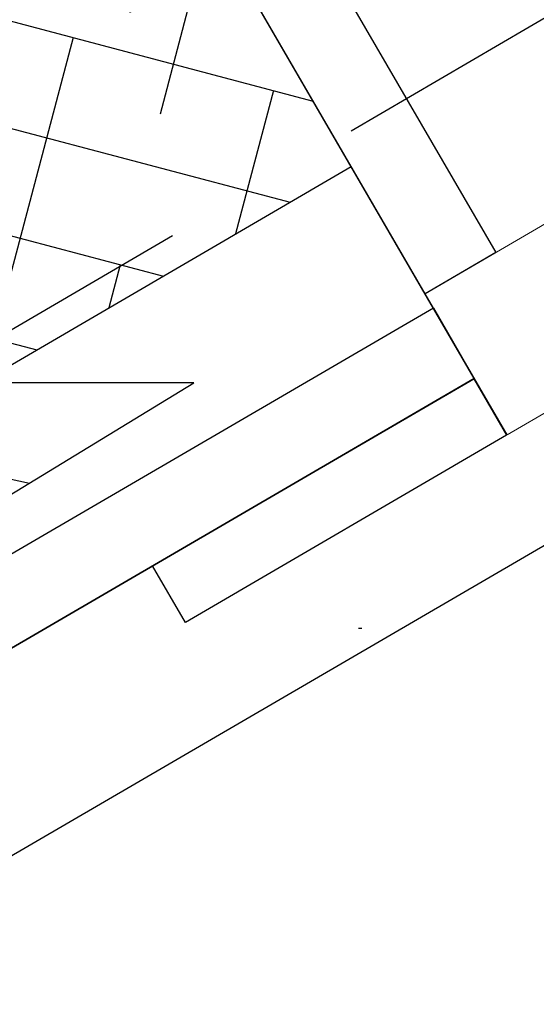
# Model space of a CAD drawing. Header units: centimetres. Extents: x 148485 to 162129, y -6573 to -2118.
# Tile 28 of 167: x 149841 to 149857, y -6194 to -6164. Entities that reach past the tile are written whole.
import ezdxf

# ---------------------------------------------------------------- set-up
doc = ezdxf.new("R2010")
doc.units = ezdxf.units.CM
doc.header["$LTSCALE"] = 0.1
doc.linetypes.add('DASHDOT', pattern=[1, 0.5, -0.25, 0, -0.25])
doc.linetypes.add('DASHEDX2', pattern=[38.099999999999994, 25.4, -12.7])
doc.layers.get('0').update_dxf_attribs({"color": 45})
doc.layers.add('A_stolarka_O', color=4, linetype='Continuous', lineweight=15)
doc.layers.add('HACZE', color=52, linetype='Continuous', lineweight=9)
for name, color, linetype in [('A_wymiary_zewn', 4, 'Continuous'), ('hatch_R&F', 4, 'Continuous'), ('osie_R&F', 6, 'DASHDOT'), ('widoki_przerywana_R&F', 4, 'DASHEDX2'), ('widoki_R&F', 4, 'Continuous'), ('ściany_murowane_R&F', 13, 'Continuous')]:
    doc.layers.add(name, color=color, linetype=linetype)
doc.styles.add('TECH', font='flptechn.ttf')
doc.dimstyles.new('1_50 [cm]', dxfattribs={"dimtxt": 10, "dimasz": 0.5, "dimexe": 0.18, "dimexo": 0.0625, "dimgap": 3, "dimtad": 1, "dimrnd": 0.5, "dimdsep": 46, "dimtxsty": 'TECH', "dimblk1": 'KR', "dimblk2": 'KR', "dimsah": 1, "dimcen": 0.09, "dimse1": 1, "dimse2": 1, "dimclrt": 256, "dimadec": 0, "dimazin": 0, "dimtfac": 1, "dimtofl": 0, "dimtmove": 0, "dimatfit": 3, "dimfxl": 1, "dimtvp": 1, "dimtfill": 1, "dimtfillclr": 256, "dimtolj": 1, "dimtzin": 0, "dimarcsym": 0})

# ---------------------------------------------------------------- blocks, each defined once
blk = doc.blocks.new('KR')
for p, q in [((0, -14.00000000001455), (0, 14.00000000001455)), ((-4.949747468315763, -4.949747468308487), (4.949747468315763, 4.949747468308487)), ((-7, 0), (7, 0))]:
    blk.add_line(p, q)
blk = doc.blocks.new('*D265')
at = {"layer": 'A_wymiary_zewn', "color": 0, "lineweight": -2, "transparency": 16777216}
blk.add_line((149816.9240863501, -6312.353700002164), (150039.4003284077, -6312.353700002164), dxfattribs=at)
at = {"layer": 'Defpoints', "color": 0, "transparency": 16777216}
for p in [(150039.9003284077, -6067.794857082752), (149816.4240863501, -6197.866062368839), (150039.9003284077, -6312.353700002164)]:
    blk.add_point(p, dxfattribs=at)
at = {"layer": 'A_wymiary_zewn', "color": 0, "lineweight": -2, "transparency": 16777216, "xscale": 0.5, "yscale": 0.5, "zscale": 0.5, "rotation": 180}
blk.add_blockref('KR', (149816.4240863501, -6312.353700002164), dxfattribs=at)
at = {"layer": 'A_wymiary_zewn', "color": 0, "lineweight": -2, "transparency": 16777216, "xscale": 0.5, "yscale": 0.5, "zscale": 0.5}
blk.add_blockref('KR', (150039.9003284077, -6312.353700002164), dxfattribs=at)
at = {"layer": 'A_wymiary_zewn', "transparency": 16777216, "insert": (149928.1622073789, -6304.353700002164), "char_height": 10, "attachment_point": 5, "style": 'TECH', "bg_fill": 3, "box_fill_scale": 1.1, "bg_fill_color": 256, "bg_fill_true_color": 13158600, "bg_fill_transparency": 0}
blk.add_mtext('\\A1;223.5', dxfattribs=at)
blk = doc.blocks.new('*D269')
at = {"layer": 'A_wymiary_zewn', "color": 0, "lineweight": -2, "transparency": 16777216}
blk.add_line((149816.9240863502, -6332.353700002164), (150039.4003284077, -6332.353700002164), dxfattribs=at)
at = {"layer": 'Defpoints', "color": 0, "transparency": 16777216}
for p in [(150039.9003284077, -6067.794857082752), (149816.4240863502, -6197.866062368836), (150039.9003284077, -6332.353700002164)]:
    blk.add_point(p, dxfattribs=at)
at = {"layer": 'A_wymiary_zewn', "color": 0, "lineweight": -2, "transparency": 16777216, "xscale": 0.5, "yscale": 0.5, "zscale": 0.5, "rotation": 180}
blk.add_blockref('KR', (149816.4240863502, -6332.353700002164), dxfattribs=at)
at = {"layer": 'A_wymiary_zewn', "color": 0, "lineweight": -2, "transparency": 16777216, "xscale": 0.5, "yscale": 0.5, "zscale": 0.5}
blk.add_blockref('KR', (150039.9003284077, -6332.353700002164), dxfattribs=at)
at = {"layer": 'A_wymiary_zewn', "transparency": 16777216, "insert": (149928.1622073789, -6324.353700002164), "char_height": 10, "attachment_point": 5, "style": 'TECH', "bg_fill": 3, "box_fill_scale": 1.1, "bg_fill_color": 256, "bg_fill_true_color": 13158600, "bg_fill_transparency": 0}
blk.add_mtext('\\A1;223.5', dxfattribs=at)
blk = doc.blocks.new('*D272')
at = {"layer": 'A_wymiary_zewn', "color": 0, "lineweight": -2, "transparency": 16777216}
blk.add_line((149933.8311855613, -6235.073185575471), (149865.1337586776, -6276.902285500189), dxfattribs=at)
at = {"layer": 'Defpoints', "color": 0, "transparency": 16777216}
for p in [(149887.8557349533, -6158.604644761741), (149816.4240863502, -6197.866062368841), (149864.7066960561, -6277.162319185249)]:
    blk.add_point(p, dxfattribs=at)
at = {"layer": 'A_wymiary_zewn', "color": 0, "lineweight": -2, "transparency": 16777216, "xscale": 0.5, "yscale": 0.5, "zscale": 0.5}
for p, rotation in [((149934.2582481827, -6234.813151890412), 31.33677065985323), ((149864.7066960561, -6277.162319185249), 211.3367706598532)]:
    blk.add_blockref('KR', p, dxfattribs=dict(at, rotation=rotation))
at = {"layer": 'A_wymiary_zewn', "transparency": 16777216, "insert": (149895.3219331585, -6249.154733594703), "char_height": 10, "attachment_point": 5, "rotation": 31.33677065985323, "style": 'TECH', "bg_fill": 3, "box_fill_scale": 1.1, "bg_fill_color": 256, "bg_fill_true_color": 13158600, "bg_fill_transparency": 0}
blk.add_mtext('\\A1;81.5', dxfattribs=at)
blk = doc.blocks.new('*D274')
at = {"layer": 'A_wymiary_zewn', "color": 0, "lineweight": -2, "transparency": 16777216}
blk.add_line((149816.9240863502, -6352.353700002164), (150039.4003284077, -6352.353700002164), dxfattribs=at)
at = {"layer": 'Defpoints', "color": 0, "transparency": 16777216}
for p in [(150039.9003284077, -6067.794857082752), (149816.4240863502, -6197.866062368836), (150039.9003284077, -6352.353700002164)]:
    blk.add_point(p, dxfattribs=at)
at = {"layer": 'A_wymiary_zewn', "color": 0, "lineweight": -2, "transparency": 16777216, "xscale": 0.5, "yscale": 0.5, "zscale": 0.5, "rotation": 180}
blk.add_blockref('KR', (149816.4240863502, -6352.353700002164), dxfattribs=at)
at = {"layer": 'A_wymiary_zewn', "color": 0, "lineweight": -2, "transparency": 16777216, "xscale": 0.5, "yscale": 0.5, "zscale": 0.5}
blk.add_blockref('KR', (150039.9003284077, -6352.353700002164), dxfattribs=at)
at = {"layer": 'A_wymiary_zewn', "transparency": 16777216, "insert": (149928.1622073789, -6344.353700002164), "char_height": 10, "attachment_point": 5, "style": 'TECH', "bg_fill": 3, "box_fill_scale": 1.1, "bg_fill_color": 256, "bg_fill_true_color": 13158600, "bg_fill_transparency": 0}
blk.add_mtext('\\A1;223.5', dxfattribs=at)
blk = doc.blocks.new('*D278')
at = {"layer": 'A_wymiary_zewn', "color": 0, "lineweight": -2, "transparency": 16777216}
blk.add_line((149812.8547318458, -6372.353700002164), (150024.3784185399, -6372.353700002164), dxfattribs=at)
at = {"layer": 'Defpoints', "color": 0, "transparency": 16777216}
for p in [(150024.8784185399, -6059.182673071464), (149812.3547318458, -6182.879095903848), (150024.8784185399, -6372.353700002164)]:
    blk.add_point(p, dxfattribs=at)
at = {"layer": 'A_wymiary_zewn', "color": 0, "lineweight": -2, "transparency": 16777216, "xscale": 0.5, "yscale": 0.5, "zscale": 0.5, "rotation": 180}
blk.add_blockref('KR', (149812.3547318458, -6372.353700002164), dxfattribs=at)
at = {"layer": 'A_wymiary_zewn', "color": 0, "lineweight": -2, "transparency": 16777216, "xscale": 0.5, "yscale": 0.5, "zscale": 0.5}
blk.add_blockref('KR', (150024.8784185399, -6372.353700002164), dxfattribs=at)
at = {"layer": 'A_wymiary_zewn', "transparency": 16777216, "insert": (149918.6165751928, -6364.353700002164), "char_height": 10, "attachment_point": 5, "style": 'TECH', "bg_fill": 3, "box_fill_scale": 1.1, "bg_fill_color": 256, "bg_fill_true_color": 13158600, "bg_fill_transparency": 0}
blk.add_mtext('\\A1;212.5', dxfattribs=at)
blk = doc.blocks.new('*D279')
at = {"layer": 'A_wymiary_zewn', "color": 0, "lineweight": -2, "transparency": 16777216}
blk.add_line((148884.0040539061, -6392.353700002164), (150039.4003284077, -6392.353700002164), dxfattribs=at)
at = {"layer": 'Defpoints', "color": 0, "transparency": 16777216}
for p in [(150039.9003284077, -6067.794857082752), (148883.5040539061, -6197.866062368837), (150039.9003284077, -6392.353700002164)]:
    blk.add_point(p, dxfattribs=at)
at = {"layer": 'A_wymiary_zewn', "color": 0, "lineweight": -2, "transparency": 16777216, "xscale": 0.5, "yscale": 0.5, "zscale": 0.5, "rotation": 180}
blk.add_blockref('KR', (148883.5040539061, -6392.353700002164), dxfattribs=at)
at = {"layer": 'A_wymiary_zewn', "color": 0, "lineweight": -2, "transparency": 16777216, "xscale": 0.5, "yscale": 0.5, "zscale": 0.5}
blk.add_blockref('KR', (150039.9003284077, -6392.353700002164), dxfattribs=at)
at = {"layer": 'A_wymiary_zewn', "transparency": 16777216, "insert": (149461.7021911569, -6384.353700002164), "char_height": 10, "attachment_point": 5, "style": 'TECH', "bg_fill": 3, "box_fill_scale": 1.1, "bg_fill_color": 256, "bg_fill_true_color": 13158600, "bg_fill_transparency": 0}
blk.add_mtext('\\A1;1156.5', dxfattribs=at)
blk = doc.blocks.new('*D285')
at = {"layer": 'A_wymiary_zewn', "color": 0, "lineweight": -2, "transparency": 16777216}
blk.add_line((150140.5539011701, -6068.294857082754), (150140.5539011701, -6197.366062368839), dxfattribs=at)
at = {"layer": 'Defpoints', "color": 0, "transparency": 16777216}
for p in [(150039.9003284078, -6067.794857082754), (149816.4240863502, -6197.866062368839), (150140.5539011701, -6197.866062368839)]:
    blk.add_point(p, dxfattribs=at)
at = {"layer": 'A_wymiary_zewn', "color": 0, "lineweight": -2, "transparency": 16777216, "xscale": 0.5, "yscale": 0.5, "zscale": 0.5}
for p, rotation in [((150140.5539011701, -6067.794857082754), 90), ((150140.5539011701, -6197.866062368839), 270)]:
    blk.add_blockref('KR', p, dxfattribs=dict(at, rotation=rotation))
at = {"layer": 'A_wymiary_zewn', "transparency": 16777216, "insert": (150132.5539011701, -6132.830459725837), "char_height": 10, "attachment_point": 5, "rotation": 90, "style": 'TECH', "bg_fill": 3, "box_fill_scale": 1.1, "bg_fill_color": 256, "bg_fill_true_color": 13158600, "bg_fill_transparency": 0}
blk.add_mtext('\\A1;130', dxfattribs=at)
blk = doc.blocks.new('*D287')
at = {"layer": 'A_wymiary_zewn', "color": 0, "lineweight": -2, "transparency": 16777216}
blk.add_line((150160.5539011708, -5569.866062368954), (150160.5539011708, -6197.366062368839), dxfattribs=at)
at = {"layer": 'Defpoints', "color": 0, "transparency": 16777216}
for p in [(149795.0040539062, -5569.366062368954), (149816.4240863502, -6197.866062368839), (150160.5539011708, -6197.866062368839)]:
    blk.add_point(p, dxfattribs=at)
at = {"layer": 'A_wymiary_zewn', "color": 0, "lineweight": -2, "transparency": 16777216, "xscale": 0.5, "yscale": 0.5, "zscale": 0.5}
for p, rotation in [((150160.5539011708, -5569.366062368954), 90), ((150160.5539011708, -6197.866062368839), 270)]:
    blk.add_blockref('KR', p, dxfattribs=dict(at, rotation=rotation))
at = {"layer": 'A_wymiary_zewn', "transparency": 16777216, "insert": (150152.5539011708, -5883.616062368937), "char_height": 10, "attachment_point": 5, "rotation": 90, "style": 'TECH', "bg_fill": 3, "box_fill_scale": 1.1, "bg_fill_color": 256, "bg_fill_true_color": 13158600, "bg_fill_transparency": 0}
blk.add_mtext('\\A1;628.5', dxfattribs=at)
blk = doc.blocks.new('*D291')
at = {"layer": 'A_wymiary_zewn', "color": 0, "lineweight": -2, "transparency": 16777216}
blk.add_line((150180.5539011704, -6068.294857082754), (150180.5539011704, -6197.366062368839), dxfattribs=at)
at = {"layer": 'Defpoints', "color": 0, "transparency": 16777216}
for p in [(150039.9003284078, -6067.794857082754), (149816.4240863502, -6197.866062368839), (150180.5539011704, -6197.866062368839)]:
    blk.add_point(p, dxfattribs=at)
at = {"layer": 'A_wymiary_zewn', "color": 0, "lineweight": -2, "transparency": 16777216, "xscale": 0.5, "yscale": 0.5, "zscale": 0.5}
for p, rotation in [((150180.5539011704, -6067.794857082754), 90), ((150180.5539011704, -6197.866062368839), 270)]:
    blk.add_blockref('KR', p, dxfattribs=dict(at, rotation=rotation))
at = {"layer": 'A_wymiary_zewn', "transparency": 16777216, "insert": (150172.5539011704, -6132.830459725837), "char_height": 10, "attachment_point": 5, "rotation": 90, "style": 'TECH', "bg_fill": 3, "box_fill_scale": 1.1, "bg_fill_color": 256, "bg_fill_true_color": 13158600, "bg_fill_transparency": 0}
blk.add_mtext('\\A1;130', dxfattribs=at)
blk = doc.blocks.new('*D296')
at = {"layer": 'A_wymiary_zewn', "color": 0, "lineweight": -2, "transparency": 16777216}
blk.add_line((150200.553901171, -6059.682673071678), (150200.553901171, -6182.379095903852), dxfattribs=at)
at = {"layer": 'Defpoints', "color": 0, "transparency": 16777216}
for p in [(150024.8784185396, -6059.182673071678), (149812.3547318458, -6182.879095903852), (150200.553901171, -6182.879095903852)]:
    blk.add_point(p, dxfattribs=at)
at = {"layer": 'A_wymiary_zewn', "color": 0, "lineweight": -2, "transparency": 16777216, "xscale": 0.5, "yscale": 0.5, "zscale": 0.5}
for p, rotation in [((150200.553901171, -6059.182673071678), 90), ((150200.553901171, -6182.879095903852), 270)]:
    blk.add_blockref('KR', p, dxfattribs=dict(at, rotation=rotation))
at = {"layer": 'A_wymiary_zewn', "transparency": 16777216, "insert": (150192.5539011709, -6121.030884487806), "char_height": 10, "attachment_point": 5, "rotation": 90, "style": 'TECH', "bg_fill": 3, "box_fill_scale": 1.1, "bg_fill_color": 256, "bg_fill_true_color": 13158600, "bg_fill_transparency": 0}
blk.add_mtext('\\A1;123.5', dxfattribs=at)
blk = doc.blocks.new('*D297')
at = {"layer": 'A_wymiary_zewn', "color": 0, "lineweight": -2, "transparency": 16777216}
blk.add_line((150220.5539011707, -5443.366062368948), (150220.5539011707, -6197.366062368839), dxfattribs=at)
at = {"layer": 'Defpoints', "color": 0, "transparency": 16777216}
for p in [(149795.5040539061, -5442.866062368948), (149816.4240863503, -6197.866062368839), (150220.5539011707, -6197.866062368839)]:
    blk.add_point(p, dxfattribs=at)
at = {"layer": 'A_wymiary_zewn', "color": 0, "lineweight": -2, "transparency": 16777216, "xscale": 0.5, "yscale": 0.5, "zscale": 0.5}
for p, rotation in [((150220.5539011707, -5442.866062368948), 90), ((150220.5539011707, -6197.866062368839), 270)]:
    blk.add_blockref('KR', p, dxfattribs=dict(at, rotation=rotation))
at = {"layer": 'A_wymiary_zewn', "transparency": 16777216, "insert": (150212.5539011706, -5820.366062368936), "char_height": 10, "attachment_point": 5, "rotation": 90, "style": 'TECH', "bg_fill": 3, "box_fill_scale": 1.1, "bg_fill_color": 256, "bg_fill_true_color": 13158600, "bg_fill_transparency": 0}
blk.add_mtext('\\A1;755', dxfattribs=at)
blk = doc.blocks.new('*D298')
at = {"layer": 'A_wymiary_zewn', "color": 0, "lineweight": -2, "transparency": 16777216}
for p, q in [((150200.5539011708, -6183.379095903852), (150200.5539011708, -6197.366062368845)), ((150200.5539011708, -6217.657556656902), (150200.5539011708, -6197.866062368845))]:
    blk.add_line(p, q, dxfattribs=at)
at = {"layer": 'Defpoints', "color": 0, "transparency": 16777216}
for p in [(149812.3547318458, -6182.879095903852), (149816.4240863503, -6197.866062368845), (150200.5539011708, -6197.866062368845)]:
    blk.add_point(p, dxfattribs=at)
at = {"layer": 'A_wymiary_zewn', "color": 0, "lineweight": -2, "transparency": 16777216, "xscale": 0.5, "yscale": 0.5, "zscale": 0.5, "rotation": 90}
blk.add_blockref('KR', (150200.5539011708, -6182.879095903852), dxfattribs=at)
at = {"layer": 'A_wymiary_zewn', "transparency": 16777216, "insert": (150192.5539011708, -6209.593162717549), "char_height": 10, "attachment_point": 5, "rotation": 90, "style": 'TECH', "bg_fill": 3, "box_fill_scale": 1.1, "bg_fill_color": 256, "bg_fill_true_color": 13158600, "bg_fill_transparency": 0}
blk.add_mtext('\\A1;15', dxfattribs=at)
at = {"layer": 'A_wymiary_zewn', "color": 0, "lineweight": -2, "transparency": 16777216, "xscale": 0.5, "yscale": 0.5, "zscale": 0.5, "rotation": 270}
blk.add_blockref('KR', (150200.5539011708, -6197.866062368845), dxfattribs=at)
blk = doc.blocks.new('osie_przyziemie')
at = {"layer": 'osie_R&F', "ltscale": 500}
for points in [[(150062.3766417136, -6182.866062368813), (150276.5040539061, -6058.236213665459)], [(150490.0935085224, -6182.866062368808), (148907.4970937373, -6182.866062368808)]]:
    blk.add_lwpolyline(points, dxfattribs=at)
blk = doc.blocks.new('*D309')
at = {"layer": 'A_wymiary_zewn', "color": 0, "lineweight": -2, "transparency": 16777216}
blk.add_line((149954.6520458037, -6198.983019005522), (149893.1621097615, -6236.423557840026), dxfattribs=at)
at = {"layer": 'Defpoints', "color": 0, "transparency": 16777216}
for p in [(149918.4131721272, -6138.505206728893), (149855.3162154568, -6175.229305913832), (149892.7350471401, -6236.683591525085)]:
    blk.add_point(p, dxfattribs=at)
at = {"layer": 'A_wymiary_zewn', "color": 0, "lineweight": -2, "transparency": 16777216, "xscale": 0.5, "yscale": 0.5, "zscale": 0.5}
for p, rotation in [((149955.0791084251, -6198.722985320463), 31.3367706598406), ((149892.7350471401, -6236.683591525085), 211.3367706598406)]:
    blk.add_blockref('KR', p, dxfattribs=dict(at, rotation=rotation))
at = {"layer": 'A_wymiary_zewn', "transparency": 16777216, "insert": (149919.7465388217, -6210.870286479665), "char_height": 10, "attachment_point": 5, "rotation": 31.336770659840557, "style": 'TECH', "bg_fill": 3, "box_fill_scale": 1.1, "bg_fill_color": 256, "bg_fill_true_color": 13158600, "bg_fill_transparency": 0}
blk.add_mtext('\\A1;73', dxfattribs=at)
blk = doc.blocks.new('*D310')
at = {"layer": 'A_wymiary_zewn', "color": 0, "lineweight": -2, "transparency": 16777216}
blk.add_line((149892.3079845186, -6236.943625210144), (149854.733829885, -6259.822110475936), dxfattribs=at)
at = {"layer": 'Defpoints', "color": 0, "transparency": 16777216}
for p in [(149855.3162154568, -6175.229305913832), (149816.4240863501, -6197.866062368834), (149854.3067672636, -6260.082144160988)]:
    blk.add_point(p, dxfattribs=at)
at = {"layer": 'A_wymiary_zewn', "color": 0, "lineweight": -2, "transparency": 16777216, "xscale": 0.5, "yscale": 0.5, "zscale": 0.5}
for p, rotation in [((149892.7350471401, -6236.683591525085), 31.3367706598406), ((149854.3067672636, -6260.082144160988), 211.3367706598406)]:
    blk.add_blockref('KR', p, dxfattribs=dict(at, rotation=rotation))
at = {"layer": 'A_wymiary_zewn', "transparency": 16777216, "insert": (149869.3603682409, -6241.54986589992), "char_height": 10, "attachment_point": 5, "rotation": 31.336770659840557, "style": 'TECH', "bg_fill": 3, "box_fill_scale": 1.1, "bg_fill_color": 256, "bg_fill_true_color": 13158600, "bg_fill_transparency": 0}
blk.add_mtext('\\A1;45', dxfattribs=at)

msp = doc.modelspace()

# ---------------------------------------------------------------- linework, layer by layer
at = {"layer": 'A_stolarka_O'}
msp.add_lwpolyline([(149858.1285264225, -6170.121452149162), (149860.6436811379, -6174.442794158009), (149856.3223391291, -6176.957948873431), (149853.8071844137, -6172.636606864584)], close=True, dxfattribs=at)
at = {"layer": 'widoki_R&F'}
msp.add_lwpolyline([(149854.0613475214, -6173.06705791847), (149855.3162154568, -6175.229305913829), (149816.4240863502, -6197.866062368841), (149630.504053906, -6197.866062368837), (149630.504053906, -6195.366062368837), (149815.7495125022, -6195.366062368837), (149854.0613475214, -6173.06705791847)], dxfattribs=at)
at = {"layer": 'ściany_murowane_R&F', "lineweight": -3, "ltscale": 0.5}
msp.add_lwpolyline([(149630.504053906, -6167.866062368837), (149630.504053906, -6197.866062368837), (149816.4240863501, -6197.866062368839), (149855.3162154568, -6175.229305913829), (149840.2279694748, -6149.299834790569), (149808.329200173, -6167.866062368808), (149630.5040539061, -6167.866062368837)], dxfattribs=at)

# ---------------------------------------------------------------- next in the draw order: dimensions: what is measured, and where the dimension line sits
at = {"layer": 'A_wymiary_zewn', "color": 4}
dim = msp.add_linear_dim(base=(150039.9003284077, -6312.353700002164), p1=(149816.4240863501, -6197.866062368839), p2=(150039.9003284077, -6067.794857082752), dimstyle='1_50 [cm]', override={"dimtmove": 1}, dxfattribs=at)
dim.commit()
dim.dimension.update_dxf_attribs({"geometry": '*D265', "text_midpoint": (149928.1622073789, -6304.353700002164)})

# ---------------------------------------------------------------- next in the draw order: dimensions: what is measured, and where the dimension line sits
dim = msp.add_linear_dim(base=(150039.9003284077, -6332.353700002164), p1=(149816.4240863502, -6197.866062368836), p2=(150039.9003284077, -6067.794857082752), dimstyle='1_50 [cm]', override={"dimtmove": 1}, dxfattribs=at)
dim.commit()
dim.dimension.update_dxf_attribs({"geometry": '*D269', "text_midpoint": (149928.1622073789, -6324.353700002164)})

# ---------------------------------------------------------------- next in the draw order: dimensions: what is measured, and where the dimension line sits
dim = msp.add_linear_dim(base=(149864.7066960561, -6277.162319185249), p1=(149887.8557349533, -6158.604644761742), p2=(149816.4240863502, -6197.866062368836), angle=211.3367706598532, dimstyle='1_50 [cm]', override={"dimtmove": 1}, dxfattribs=at)
dim.commit()
dim.dimension.update_dxf_attribs({"geometry": '*D272', "text_midpoint": (149895.3219331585, -6249.154733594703)})

# ---------------------------------------------------------------- next in the draw order: dimensions: what is measured, and where the dimension line sits
dim = msp.add_linear_dim(base=(150039.9003284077, -6352.353700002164), p1=(149816.4240863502, -6197.866062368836), p2=(150039.9003284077, -6067.794857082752), dimstyle='1_50 [cm]', override={"dimtmove": 1}, dxfattribs=at)
dim.commit()
dim.dimension.update_dxf_attribs({"geometry": '*D274', "text_midpoint": (149928.1622073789, -6344.353700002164)})

# ---------------------------------------------------------------- next in the draw order: dimensions: what is measured, and where the dimension line sits
dim = msp.add_linear_dim(base=(150024.8784185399, -6372.353700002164), p1=(149812.3547318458, -6182.879095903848), p2=(150024.8784185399, -6059.182673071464), dimstyle='1_50 [cm]', override={"dimtmove": 1}, dxfattribs=at)
dim.commit()
dim.dimension.update_dxf_attribs({"geometry": '*D278', "text_midpoint": (149918.6165751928, -6364.353700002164)})

# ---------------------------------------------------------------- next in the draw order: dimensions: what is measured, and where the dimension line sits
dim = msp.add_linear_dim(base=(150039.9003284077, -6392.353700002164), p1=(148883.5040539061, -6197.866062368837), p2=(150039.9003284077, -6067.794857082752), dimstyle='1_50 [cm]', override={"dimtmove": 1}, dxfattribs=at)
dim.commit()
dim.dimension.update_dxf_attribs({"geometry": '*D279', "text_midpoint": (149461.7021911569, -6384.353700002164)})

# ---------------------------------------------------------------- next in the draw order: dimensions: what is measured, and where the dimension line sits
dim = msp.add_linear_dim(base=(150140.5539011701, -6197.866062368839), p1=(150039.9003284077, -6067.794857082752), p2=(149816.4240863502, -6197.866062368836), angle=90, dimstyle='1_50 [cm]', override={"dimtmove": 1}, dxfattribs=at)
dim.commit()
dim.dimension.update_dxf_attribs({"geometry": '*D285', "text_midpoint": (150132.5539011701, -6132.830459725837)})

# ---------------------------------------------------------------- next in the draw order: dimensions: what is measured, and where the dimension line sits
dim = msp.add_linear_dim(base=(150160.5539011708, -6197.866062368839), p1=(149795.0040539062, -5569.366062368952), p2=(149816.4240863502, -6197.866062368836), angle=90, dimstyle='1_50 [cm]', override={"dimtmove": 1}, dxfattribs=at)
dim.commit()
dim.dimension.update_dxf_attribs({"geometry": '*D287', "text_midpoint": (150152.5539011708, -5883.616062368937)})

# ---------------------------------------------------------------- next in the draw order: dimensions: what is measured, and where the dimension line sits
dim = msp.add_linear_dim(base=(150180.5539011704, -6197.866062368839), p1=(150039.9003284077, -6067.794857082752), p2=(149816.4240863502, -6197.866062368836), angle=90, dimstyle='1_50 [cm]', override={"dimtmove": 1}, dxfattribs=at)
dim.commit()
dim.dimension.update_dxf_attribs({"geometry": '*D291', "text_midpoint": (150172.5539011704, -6132.830459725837)})

# ---------------------------------------------------------------- next in the draw order: dimensions: what is measured, and where the dimension line sits
dim = msp.add_linear_dim(base=(150200.553901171, -6182.879095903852), p1=(150024.8784185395, -6059.182673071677), p2=(149812.3547318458, -6182.879095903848), angle=90, dimstyle='1_50 [cm]', override={"dimtmove": 1}, dxfattribs=at)
dim.commit()
dim.dimension.update_dxf_attribs({"geometry": '*D296', "text_midpoint": (150192.5539011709, -6121.030884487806)})

# ---------------------------------------------------------------- next in the draw order: dimensions: what is measured, and where the dimension line sits
dim = msp.add_linear_dim(base=(150220.5539011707, -6197.866062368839), p1=(149795.504053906, -5442.866062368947), p2=(149816.4240863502, -6197.866062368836), angle=90, dimstyle='1_50 [cm]', override={"dimtmove": 1}, dxfattribs=at)
dim.commit()
dim.dimension.update_dxf_attribs({"geometry": '*D297', "text_midpoint": (150212.5539011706, -5820.366062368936)})

# ---------------------------------------------------------------- next in the draw order: hatches: boundary and pattern name
at = {"layer": 'hatch_R&F'}
h = msp.add_hatch(dxfattribs=at)
h.set_pattern_fill('ANSI38', color=256, angle=120.2007530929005)
h.set_pattern_definition([(165.2007530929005, (17704.88048310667, -76451.95717698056), (-0.8109999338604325, -3.06967491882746), []), (255.2007530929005, (17704.88048310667, -76451.95717698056), (1.447675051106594, -6.950349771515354), [7.937500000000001, -4.762499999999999])])
h.paths.add_polyline_path([(149844.0006960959, -6155.781850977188), (149826.7153322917, -6165.842477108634), (149829.2304888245, -6170.163818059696), (149837.8731707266, -6165.133504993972), (149840.3883272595, -6169.45484594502), (149831.7456453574, -6174.485159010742), (149834.2608018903, -6178.80649996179), (149851.5461656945, -6168.745873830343), (149849.0310091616, -6164.424532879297), (149846.5158526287, -6160.10319192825)])

# ---------------------------------------------------------------- next in the draw order: linework, layer by layer
at = {"layer": 'widoki_R&F'}
msp.add_lwpolyline([(149840.2279694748, -6149.299834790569), (149830.3911556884, -6155.02516468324), (149829.3850938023, -6153.296627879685), (149841.382578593, -6146.31372062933), (149855.9704759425, -6171.377504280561), (149853.8098049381, -6172.635081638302), (149840.2279694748, -6149.299834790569), (149840.2279694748, -6149.299834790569)], close=True, dxfattribs=at)
msp.add_lwpolyline([(149844.0006960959, -6155.781850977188), (149826.7153322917, -6165.842477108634), (149829.2304888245, -6170.163818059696), (149837.8731707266, -6165.133504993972), (149840.3883272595, -6169.45484594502), (149831.7456453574, -6174.485159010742), (149834.2608018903, -6178.80649996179), (149851.5461656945, -6168.745873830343), (149849.0310091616, -6164.424532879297), (149849.0310091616, -6164.424532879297), (149846.5158526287, -6160.10319192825), (149846.5158526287, -6160.10319192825), (149844.0006960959, -6155.781850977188)], dxfattribs=at)

# ---------------------------------------------------------------- next in the draw order: dimensions: what is measured, and where the dimension line sits
at = {"layer": 'A_wymiary_zewn', "color": 4}
dim = msp.add_linear_dim(base=(150200.5539011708, -6197.866062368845), p1=(149812.3547318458, -6182.879095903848), p2=(149816.4240863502, -6197.866062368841), angle=270, dimstyle='1_50 [cm]', override={"dimtmove": 1}, dxfattribs=at)
dim.commit()
dim.dimension.update_dxf_attribs({"geometry": '*D298', "text_midpoint": (150200.5539011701, -6209.593162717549), "dimtype": 160})

# ---------------------------------------------------------------- next in the draw order: hatches: boundary and pattern name
at = {"layer": 'hatch_R&F'}
h = msp.add_hatch(dxfattribs=at)
h.set_pattern_fill('WOOD8', color=256, scale=1.5)
h.set_pattern_definition([(349.6952, (470.2102552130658, 29.337), (228.6000365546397, -38.09980505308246), [4.259694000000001, -421.7112216]), (0, (474.4012552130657, 28.575), (38.09999999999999, 38.09999999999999), [4.191, -33.90900000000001]), (18.4349, (478.5922552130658, 28.575), (76.20001722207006, 38.09993906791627), [3.6144705, -116.8682829]), (172.875, (482.0212552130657, 29.718), (266.7000144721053, -38.09993454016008), [3.071736, -304.1002935]), (174.8056, (478.9732552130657, 30.099), (381.0000252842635, -38.09981743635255), [4.208298, -416.6199567]), (194.0361999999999, (474.7822552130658, 30.48), (-114.3000206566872, -38.09992533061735), [4.712702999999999, -152.3775971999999]), (9.4623, (473.2582552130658, 29.337), (190.5000299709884, 38.09992979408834), [2.317546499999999, -229.4357234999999]), (353.6598000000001, (475.5442552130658, 29.718), (-304.799976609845, 38.10006039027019), [3.450108, -341.5600611]), (185.7105999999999, (478.9732552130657, 29.337), (-342.8999776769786, -38.10005065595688), [3.8290125, -379.0712637]), (168.6901, (475.1632552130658, 28.956), (152.4000293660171, -38.09990931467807), [1.942719, -192.3299049]), (354.8056, (466.7812552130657, 28.956), (-381.0000252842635, 38.09981743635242), [4.208297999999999, -416.6199566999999]), (348.6901, (470.9722552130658, 28.575), (-152.4000293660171, 38.09990931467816), [3.885438, -190.3871859]), (0, (474.7822552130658, 27.813), (38.09999999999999, 38.09999999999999), [4.572, -33.528]), (20.55600000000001, (479.3542552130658, 27.813), (190.500070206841, 76.19984679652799), [3.255264, -322.2712883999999]), (3.814100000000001, (482.4022552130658, 28.956), (533.3999742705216, 38.10023388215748), [5.727687, -567.0408903]), (354.8056, (488.1172552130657, 29.337), (-381.0000252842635, 38.09981743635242), [4.208297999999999, -416.6199566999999]), (0, (492.3082552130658, 28.956), (38.09999999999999, 38.09999999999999), [4.191, -33.90900000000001]), (5.194400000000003, (458.3992552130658, 28.956), (381.0000252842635, 38.0998174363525), [4.208297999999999, -416.6199566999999]), (354.8056, (462.5902552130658, 29.337), (-381.0000252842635, 38.09981743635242), [4.208297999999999, -416.6199566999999]), (0, (458.3992552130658, 29.718), (38.09999999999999, 38.09999999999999), [2.286, -35.814]), (5.194400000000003, (460.6852552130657, 29.718), (381.0000252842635, 38.0998174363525), [4.208297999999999, -416.6199566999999]), (0, (464.8762552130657, 30.099), (38.09999999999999, 38.09999999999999), [3.81, -34.29]), (10.3048, (468.6862552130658, 30.099), (-228.6000365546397, -38.09980505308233), [4.259694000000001, -421.7112216]), (5.194400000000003, (472.8772552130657, 30.861), (381.0000252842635, 38.0998174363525), [4.208297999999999, -416.6199566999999]), (354.8056, (477.0682552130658, 31.242), (-381.0000252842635, 38.09981743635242), [4.208297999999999, -416.6199566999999]), (354.8056, (481.2592552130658, 30.861), (-381.0000252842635, 38.09981743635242), [4.208297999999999, -416.6199566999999]), (351.8699, (485.4502552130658, 30.48), (-228.5999912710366, 38.09997482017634), [5.3881395, -264.0195126]), (0, (490.7842552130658, 29.718), (38.09999999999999, 38.09999999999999), [5.715, -32.385]), (347.4712000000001, (489.2602552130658, 6.858000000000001), (190.5000116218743, -38.09998474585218), [3.5126295, -347.7519969]), (354.2894, (492.6892552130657, 6.096), (-342.8999776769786, 38.10005065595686), [3.829012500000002, -379.0712637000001]), (8.1301, (489.2602552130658, 6.858000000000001), (228.5999912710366, 38.09997482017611), [2.6940885, -266.7136017]), (9.4623, (491.9272552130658, 7.238999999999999), (190.5000299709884, 38.09992979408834), [4.635055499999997, -227.1181766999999]), (0, (458.3992552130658, 8.001), (38.09999999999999, 38.09999999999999), [4.572, -33.528]), (350.5377, (462.9712552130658, 8.001), (-190.5000299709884, 38.09992979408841), [2.3175465, -229.4357235]), (201.8013999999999, (465.2572552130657, 7.62), (114.3000098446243, 38.09999636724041), [2.0517615, -203.1230253]), (192.9945999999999, (463.3522552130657, 6.858000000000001), (342.9000291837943, 76.19990799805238), [5.083187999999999, -503.2342106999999]), (352.875, (493.4512552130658, 6.858000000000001), (-266.7000144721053, 38.09993454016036), [3.071736, -304.1002935]), (7.124999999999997, (493.4512552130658, 6.858000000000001), (266.7000144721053, 38.0999345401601), [3.071736, -304.1002935]), (0, (458.3992552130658, 7.238999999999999), (38.09999999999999, 38.09999999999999), [3.048, -35.052]), (194.0361999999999, (461.4472552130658, 7.238999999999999), (-114.3000206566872, -38.09992533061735), [3.141802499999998, -153.9485364]), (356.6335, (466.7812552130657, 8.382), (-609.5999744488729, 38.10041802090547), [6.488201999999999, -642.3314432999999]), (357.7094, (473.2582552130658, 8.001), (-914.4000043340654, 38.09983787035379), [9.532620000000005, -943.7290752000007]), (3.179800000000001, (482.7832552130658, 7.62), (647.7000185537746, 38.09965867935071), [6.868591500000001, -679.9889499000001]), (9.4623, (489.6412552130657, 8.001), (190.5000299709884, 38.09992979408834), [6.952601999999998, -224.8006679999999]), (10.3048, (458.3992552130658, 4.572), (-228.6000365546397, -38.09980505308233), [4.259694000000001, -421.7112216]), (15.9454, (462.5902552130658, 5.334), (-152.4000049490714, -38.0999964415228), [5.547436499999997, -271.8247547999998]), (0, (467.9242552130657, 6.858000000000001), (38.09999999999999, 38.09999999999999), [4.953, -33.147]), (351.8699, (472.8772552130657, 6.858000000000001), (-228.5999912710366, 38.09997482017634), [5.3881395, -264.0195126]), (3.5763, (478.2112552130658, 6.096), (571.5000252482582, 38.09964604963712), [6.1078875, -604.6815567]), (351.2538000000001, (484.3072552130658, 6.476999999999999), (266.6999753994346, -38.10015940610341), [5.011255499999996, -496.1159876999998]), (345.9638, (489.2602552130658, 5.715), (-114.3000206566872, 38.09992533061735), [4.712702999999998, -152.3775971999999]), (0, (493.8322552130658, 4.572), (38.09999999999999, 38.09999999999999), [2.667, -35.433]), (174.8056, (466.7812552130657, 8.382), (381.0000252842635, -38.09981743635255), [8.416557, -412.4116974]), (355.2364000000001, (458.3992552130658, 10.668), (-419.1000366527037, 38.09967744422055), [9.1756995, -449.6090703]), (0, (467.5432552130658, 9.906), (38.09999999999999, 38.09999999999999), [8.763, -29.337]), (4.0856, (476.3062552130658, 9.906), (495.3000056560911, 38.0998529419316), [10.69516499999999, -524.0637854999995]), (0, (486.9742552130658, 10.668), (38.09999999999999, 38.09999999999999), [9.524999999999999, -28.575]), (7.124999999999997, (458.3992552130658, 2.667), (266.7000144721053, 38.0999345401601), [9.2151705, -297.956859]), (6.3402, (467.5432552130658, 3.81), (304.799976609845, 38.10006039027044), [6.900214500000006, -338.1099537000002]), (357.5104, (474.4012552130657, 4.572), (-838.1999798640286, 38.10068095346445), [8.771267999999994, -868.3566071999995]), (353.4802, (483.1642552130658, 4.191), (-990.5999925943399, 114.2999822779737), [13.4217915, -1328.7585312]), (3.0128, (458.3992552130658, 27.432), (685.8000004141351, 38.10015699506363), [7.249019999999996, -717.6529334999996]), (351.8699, (465.6382552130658, 27.813), (-228.5999912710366, 38.09997482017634), [8.0822295, -261.3254616]), (357.6141, (473.6392552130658, 26.67), (-876.300019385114, 38.09934293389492), [9.151924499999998, -906.0414695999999]), (10.6197, (482.7832552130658, 26.289), (-419.0999386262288, -76.20030785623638), [6.2022225, -614.0208192]), (0, (488.8792552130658, 27.432), (38.09999999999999, 38.09999999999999), [7.62, -30.48]), (356.8202, (458.3992552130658, 32.004), (-647.7000185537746, 38.09965867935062), [6.8685915, -679.9889499]), (6.009000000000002, (465.2572552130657, 31.623), (-380.9999911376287, -38.09997376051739), [7.279004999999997, -720.6204662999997]), (6.7098, (472.4962552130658, 32.385), (-342.9000382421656, -38.09976750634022), [6.521653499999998, -645.6452669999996]), (354.2894, (478.9732552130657, 33.147), (-342.8999776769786, 38.10005065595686), [7.658023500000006, -375.2422518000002]), (347.9052, (486.5932552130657, 32.385), (-342.8999467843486, 76.20025625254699), [5.4550815, -540.0538983]), (9.4623, (491.9272552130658, 31.242), (190.5000299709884, 38.09992979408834), [4.635055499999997, -227.1181766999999]), (3.814100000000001, (458.3992552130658, 24.765), (533.3999742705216, 38.10023388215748), [5.727687, -567.0408903]), (347.1957, (464.1142552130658, 25.146), (-495.2999178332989, 114.3002820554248), [8.595740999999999, -850.9794258]), (0, (472.4962552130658, 23.241), (38.09999999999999, 38.09999999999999), [9.524999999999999, -28.575]), (5.4403, (482.0212552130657, 23.241), (-419.100012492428, -38.09974750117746), [8.037194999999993, -795.6831812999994]), (6.7098, (490.0222552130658, 24.003), (-342.9000382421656, -38.09976750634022), [6.521653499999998, -645.6452669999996]), (0, (458.3992552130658, 34.671), (38.09999999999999, 38.09999999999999), [6.476999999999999, -31.623]), (8.1301, (464.8762552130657, 34.671), (228.5999912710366, 38.09997482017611), [10.776318, -258.6313725]), (357.6141, (475.5442552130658, 36.195), (-876.300019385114, 38.09934293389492), [9.151924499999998, -906.0414695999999]), (354.4725, (484.6882552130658, 35.814), (800.1000660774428, -76.1994433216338), [11.8661685, -1174.751587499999]), (6.842800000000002, (458.3992552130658, 0), (-647.6999761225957, -76.20030475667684), [9.593351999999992, -949.7401502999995]), (0, (467.9242552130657, 1.143), (38.09999999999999, 38.09999999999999), [10.668, -27.432]), (356.3478, (478.5922552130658, 1.143), (-1181.100036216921, 76.1995157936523), [17.943423, -1776.4007271]), (0, (458.3992552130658, 13.335), (38.09999999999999, 38.09999999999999), [9.144, -28.956]), (4.7636, (467.5432552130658, 13.335), (419.1000366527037, 38.09967744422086), [9.175699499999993, -449.6090702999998]), (358.1524, (476.6872552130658, 14.097), (-1143.000017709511, 38.09978374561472), [11.81713350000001, -1169.897228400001]), (357.2737, (488.4982552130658, 13.716), (-762.0000109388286, 38.09984826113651), [8.0100675, -792.9965598]), (354.8056, (458.3992552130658, 19.431), (-381.0000252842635, 38.09981743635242), [8.416556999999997, -412.4116973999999]), (0, (466.7812552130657, 18.669), (38.09999999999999, 38.09999999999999), [12.192, -25.908]), (1.9092, (478.9732552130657, 18.669), (1104.899963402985, 38.10092359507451), [11.436363, -1132.1984595]), (3.5763, (490.4032552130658, 19.05), (571.5000252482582, 38.09964604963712), [6.1078875, -604.6815567])])
h.paths.add_polyline_path([(149650.5040539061, -6185.366062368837), (149650.5040539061, -6190.366062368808), (149822.091674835, -6190.366062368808), (149846.7267113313, -6175.366062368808), (149650.5040539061, -6175.366062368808), (149650.5040539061, -6180.366062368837), (149640.5040539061, -6180.366062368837), (149640.5040539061, -6185.366062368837)])

# ---------------------------------------------------------------- next in the draw order: linework, layer by layer
at = {"layer": 'widoki_R&F'}
msp.add_lwpolyline([(149650.5040539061, -6190.366062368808), (149822.091674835, -6190.366062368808), (149846.7267113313, -6175.366062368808), (149650.5040539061, -6175.366062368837), (149650.5040539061, -6180.366062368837), (149640.5040539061, -6180.366062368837), (149640.5040539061, -6185.366062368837), (149650.5040539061, -6185.366062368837)], close=True, dxfattribs=at)
at = {"layer": 'widoki_R&F', "linetype": 'Continuous', "lineweight": -3, "ltscale": 0.5}
msp.add_lwpolyline([(149846.4662711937, -6182.694624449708), (149845.4602093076, -6180.966087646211), (149855.2970230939, -6175.2407577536), (149856.30308498, -6176.969294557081)], close=True, dxfattribs=at)

# ---------------------------------------------------------------- next in the draw order: block references
at = {"layer": 'HACZE'}
msp.add_blockref('osie_przyziemie', (-250.0219098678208, -0.01303353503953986), dxfattribs=at)

# ---------------------------------------------------------------- next in the draw order: dimensions: what is measured, and where the dimension line sits
at = {"layer": 'A_wymiary_zewn'}
dim = msp.add_linear_dim(base=(149892.7350471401, -6236.683591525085), p1=(149918.4131721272, -6138.505206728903), p2=(149855.3162154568, -6175.229305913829), angle=211.3367706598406, dimstyle='1_50 [cm]', override={"dimtmove": 1}, dxfattribs=at)
dim.commit()
dim.dimension.update_dxf_attribs({"geometry": '*D309', "text_midpoint": (149919.7465388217, -6210.870286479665)})

# ---------------------------------------------------------------- next in the draw order: dimensions: what is measured, and where the dimension line sits
dim = msp.add_linear_dim(base=(149854.3067672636, -6260.082144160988), p1=(149855.3162154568, -6175.229305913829), p2=(149816.4240863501, -6197.866062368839), angle=211.3367706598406, dimstyle='1_50 [cm]', override={"dimtmove": 1}, dxfattribs=at)
dim.commit()
dim.dimension.update_dxf_attribs({"geometry": '*D310', "text_midpoint": (149869.3603682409, -6241.54986589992)})

# ---------------------------------------------------------------- next in the draw order: linework, layer by layer
at = {"layer": 'widoki_przerywana_R&F', "color": 1, "ltscale": 5, "true_color": 0xfe0000}
msp.add_lwpolyline([(149548.7952050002, -6181.90573865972), (149634.8495225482, -6181.689221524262), (149818.648295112, -6186.867672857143), (150031.5465968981, -6062.519466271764), (150022.2006276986, -5859.823840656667), (149819.6308824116, -5721.904571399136), (149753.4877376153, -5723.555892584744), (149665.2250062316, -5725.093823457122), (149386.61554741, -5719.496149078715)], dxfattribs=at)
at = {"layer": 'ściany_murowane_R&F', "color": 3, "lineweight": -3, "ltscale": 0.5}
msp.add_lwpolyline([(149517.0040539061, -5437.366062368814), (149801.0040539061, -5437.366062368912), (149801.0040539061, -5706.366062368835), (149801.0040539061, -5706.366062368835), (149801.0040539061, -5706.366062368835), (149801.0040539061, -5706.366062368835), (149801.0040539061, -5706.366062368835), (149830.9089973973, -5706.366062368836), (150045.4003284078, -5850.235524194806), (150045.4003284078, -6070.958384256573), (150045.4003284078, -6070.958384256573), (150045.4003284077, -6070.958384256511), (150045.4003284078, -6070.958384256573), (150045.4003284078, -6070.958384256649), (149817.9078174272, -6203.366062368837), (148878.0040539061, -6203.366062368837)], dxfattribs=at)

doc.saveas('drawing.dxf')
